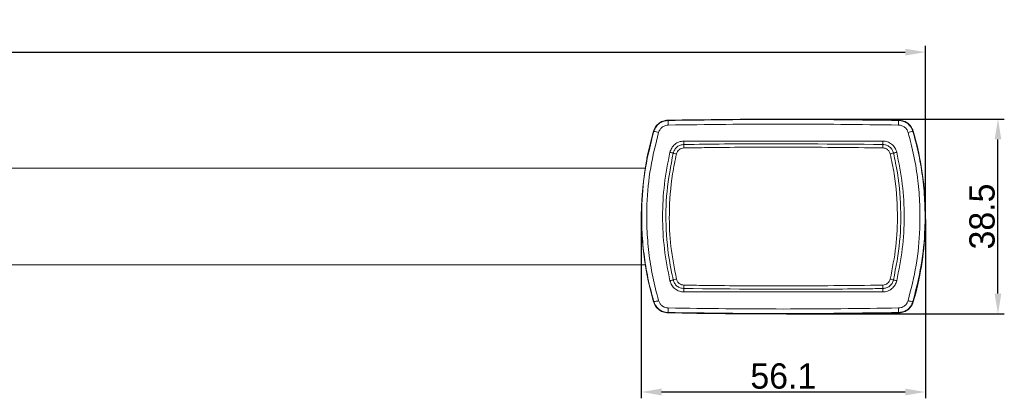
# Model space of a CAD drawing. Header units: millimetres. Extents: x 3623 to 4479, y 1534 to 2139.
# Tile 9 of 21: x 4051 to 4245, y 1654 to 1729. Entities that reach past the tile are written whole.
import ezdxf

# ---------------------------------------------------------------- set-up
doc = ezdxf.new("R2010")
doc.units = ezdxf.units.MM
doc.dimstyles.new('ISO-25', dxfattribs={"dimtxt": 2.5, "dimasz": 2.5, "dimexe": 1.25, "dimexo": 0.625, "dimtad": 1, "dimzin": 9, "dimdsep": 46, "dimtxsty": 'Standard', "dimcen": 2.5, "dimclrd": 2, "dimclre": 2, "dimclrt": 2, "dimadec": 0, "dimazin": 0, "dimtfac": 1, "dimtmove": 0, "dimatfit": 3, "dimfxl": 0, "dimarcsym": 0})

# ---------------------------------------------------------------- blocks, each defined once
blk = doc.blocks.new('A$C29705DB3')
at = {"color": 7, "linetype": 'Continuous', "lineweight": 15}
for p, q in [((518.4, 34.16), (557.73, 34.16)), ((510.74, 28.8), (55.39, 28.8)), ((566.07, 22.06), (566.08, 22.06)), ((566.08, 22.01), (566.08, 22.06)), ((566.11, 21.56), (566.1, 21.81)), ((566.08, 16.44), (566.07, 16.44)), ((566.08, 16.44), (566.08, 16.48)), ((55.39, 9.7), (510.74, 9.7)), ((557.73, 4.34), (518.4, 4.34))]:
    blk.add_line(p, q, dxfattribs=at)
at = {"color": 8, "linetype": 'Continuous', "lineweight": 15}
blk.add_line((566.07, 16.44), (566.07, 16.47), dxfattribs=at)
at = {"color": 7, "linetype": 'Continuous', "lineweight": 15, "flags": 128}
for points in [[(515.23, 38.29), (515.26, 38.25), (515.28, 38.22)], [(560.85, 38.22), (560.87, 38.25), (560.9, 38.29)], [(512.4, 36.14), (511.35, 31.99), (511.09, 30.76)], [(512.46, 36.06), (512.43, 36.09), (512.41, 36.13)], [(563.72, 36.13), (563.7, 36.09), (563.67, 36.06)], [(512.41, 2.37), (512.43, 2.41), (512.46, 2.44)], [(563.67, 2.44), (563.7, 2.41), (563.72, 2.37)], [(515.28, 0.28), (515.26, 0.25), (515.23, 0.21)], [(560.9, 0.21), (560.87, 0.25), (560.85, 0.28)]]:
    blk.add_lwpolyline(points, dxfattribs=at)
at = {"color": 7, "linetype": 'Continuous', "lineweight": 15}
for centre, radius, start, end in [((538.07, -1211.63), 1250.12, 88.95336, 91.04664), ((388.41, 35.21), 126.91, 0.9535, 1.3607), ((687.72, 35.21), 126.91, 178.6393, 179.0465), ((569.98, 19.25), 59.99, 163.6577, 196.3423), ((512.37, 33.08), 2.98, 69.3319, 88.2477), ((563.76, 33.08), 2.98, 91.7523, 110.6681), ((506.15, 19.25), 59.99, 2.6885, 16.3423), ((565.78, 22.05), 0.3, 0, 2.6885), ((506.15, 19.25), 59.98, 0, 2.1127), ((506.15, 19.25), 59.98, 357.8873, 2.1127), ((506.15, 19.25), 59.98, 357.8873, 0), ((506.15, 19.25), 59.99, 343.6577, 357.3115), ((506.15, 19.25), 60, 343.6542, 357.4571), ((565.78, 16.45), 0.3, 357.3115, 0), ((512.37, 5.42), 2.98, 271.7532, 290.6676), ((563.76, 5.42), 2.98, 249.3324, 268.2468), ((538.07, 1250.12), 1250.12, 268.95336, 271.04664), ((388.41, 3.29), 126.91, 358.6393, 359.0464), ((687.72, 3.29), 126.91, 180.9536, 181.3607)]:
    blk.add_arc(centre, radius, start, end, dxfattribs=at)
for points, knots in [([(515.23, 38.29), (514.89, 38.25), (514.22, 38.17), (513.33, 37.63), (512.75, 36.96), (512.5, 36.43), (512.42, 36.18), (512.41, 36.13)], [0, 0, 0, 0, 0.266031, 0.53207, 0.798081, 0.957381, 1, 1, 1, 1]), ([(512.46, 36.06), (512.58, 36.38), (512.84, 37.01), (513.59, 37.72), (514.44, 38.14), (515.03, 38.2), (515.28, 38.22)], [0, 0, 0, 0, 0.266602, 0.533529, 0.799565, 1, 1, 1, 1]), ([(515.3, 37.32), (515.13, 37.3), (514.74, 37.27), (514.17, 36.98), (513.67, 36.5), (513.5, 36.08), (513.42, 35.87)], [0, 0, 0, 0, 0.1997919, 0.4653293, 0.7324593, 1, 1, 1, 1]), ([(515.28, 38.22), (522.87, 38.32), (538.06, 38.53), (553.25, 38.32), (560.85, 38.22)], [0, 0, 0, 0, 0.499916, 1, 1, 1, 1]), ([(560.83, 37.32), (553.24, 37.42), (538.07, 37.63), (522.89, 37.42), (515.3, 37.32)], [0, 0, 0, 0, 0.499915, 1, 1, 1, 1]), ([(562.71, 35.87), (562.65, 36.03), (562.51, 36.41), (562.09, 36.88), (561.5, 37.24), (561.05, 37.29), (560.83, 37.32)], [0, 0, 0, 0, 0.208101, 0.472912, 0.736599, 1, 1, 1, 1]), ([(560.85, 38.22), (561.18, 38.18), (561.85, 38.1), (562.73, 37.57), (563.37, 36.87), (563.58, 36.31), (563.67, 36.06)], [0, 0, 0, 0, 0.264214, 0.528262, 0.792683, 1, 1, 1, 1]), ([(563.72, 36.13), (563.6, 36.44), (563.34, 37.07), (562.59, 37.79), (561.79, 38.17), (561.21, 38.27), (560.95, 38.28), (560.9, 38.29)], [0, 0, 0, 0, 0.266033, 0.532067, 0.798079, 0.957385, 1, 1, 1, 1]), ([(512.46, 2.44), (512.05, 3.98), (511.23, 7.06), (510.46, 11.85), (510.05, 16.72), (510.05, 22.44), (510.66, 28.96), (511.86, 33.68), (512.46, 36.06)], [0, 0, 0, 0, 0.140678, 0.281353, 0.426104, 0.570854, 0.783698, 1, 1, 1, 1]), ([(513.42, 35.87), (512.83, 33.55), (511.66, 28.89), (511.06, 22.49), (511.05, 16.89), (511.43, 12.11), (512.18, 7.34), (513, 4.2), (513.42, 2.63)], [0, 0, 0, 0, 0.212864, 0.42914, 0.56982, 0.710501, 0.855249, 1, 1, 1, 1]), ([(562.71, 2.63), (563.3, 4.94), (564.47, 9.61), (565.07, 16.01), (565.08, 21.61), (564.7, 26.38), (563.95, 31.16), (563.13, 34.3), (562.71, 35.87)], [0, 0, 0, 0, 0.212864, 0.42914, 0.56982, 0.710501, 0.855249, 1, 1, 1, 1]), ([(563.67, 36.06), (564.08, 34.52), (564.9, 31.44), (565.67, 26.65), (566.08, 21.78), (566.08, 16.06), (565.47, 9.54), (564.27, 4.82), (563.67, 2.44)], [0, 0, 0, 0, 0.140678, 0.281353, 0.426104, 0.570854, 0.783698, 1, 1, 1, 1]), ([(515.66, 31.94), (515.75, 32.23), (515.95, 32.82), (516.59, 33.54), (517.44, 34.05), (518.08, 34.13), (518.4, 34.16)], [0, 0, 0, 0, 0.236668, 0.491409, 0.745855, 1, 1, 1, 1]), ([(516.3, 31.77), (516.38, 32.01), (516.54, 32.48), (517.06, 33.04), (517.7, 33.4), (518.18, 33.45), (518.42, 33.48)], [0, 0, 0, 0, 0.2544192, 0.5088443, 0.7631672, 1, 1, 1, 1]), ([(518.42, 33.48), (518.41, 33.54), (518.41, 33.66), (518.41, 33.9), (518.41, 34.07), (518.4, 34.16)], [0, 0, 0, 0, 0.277736, 0.638867, 1, 1, 1, 1]), ([(518.42, 33.48), (519.08, 33.49), (522.41, 33.54), (535.51, 33.69), (547.95, 33.57), (557.71, 33.48)], [0, 0, 0, 0, 0.0508899, 0.2544519, 1, 1, 1, 1]), ([(518.42, 33.48), (518.42, 33.38), (518.42, 33.17), (518.42, 32.93), (518.43, 32.8)], [0, 0, 0, 0, 0.499997, 1, 1, 1, 1]), ([(557.71, 33.48), (557.71, 33.38), (557.71, 33.17), (557.71, 32.93), (557.7, 32.8)], [0, 0, 0, 0, 0.5, 1, 1, 1, 1]), ([(557.71, 33.48), (557.72, 33.54), (557.72, 33.66), (557.72, 33.9), (557.72, 34.07), (557.73, 34.16)], [0, 0, 0, 0, 0.277736, 0.638867, 1, 1, 1, 1]), ([(557.71, 33.48), (557.96, 33.45), (558.46, 33.4), (559.11, 33.01), (559.6, 32.45), (559.76, 31.99), (559.83, 31.77)], [0, 0, 0, 0, 0.253465, 0.506977, 0.76093, 1, 1, 1, 1]), ([(557.73, 34.16), (558.03, 34.13), (558.65, 34.06), (559.49, 33.58), (560.17, 32.86), (560.37, 32.25), (560.48, 31.94)], [0, 0, 0, 0, 0.2389188, 0.4926408, 0.7461751, 1, 1, 1, 1]), ([(515.66, 6.56), (515.24, 8.65), (514.42, 12.84), (514.1, 19.25), (514.42, 25.66), (515.24, 29.85), (515.66, 31.94)], [0, 0, 0, 0, 0.25005, 0.500179, 0.750168, 1, 1, 1, 1]), ([(516.3, 6.73), (516.16, 7.38), (515.44, 10.63), (514.77, 16.47), (514.87, 24.26), (515.82, 29.25), (516.3, 31.77)], [0, 0, 0, 0, 0.079184, 0.396763, 0.695282, 1, 1, 1, 1]), ([(516.94, 31.61), (516.67, 30.31), (515.86, 26.41), (515.4, 20.27), (515.69, 13.27), (516.53, 9.03), (516.94, 6.89)], [0, 0, 0, 0, 0.1597026, 0.4797442, 0.7378892, 1, 1, 1, 1]), ([(516.3, 31.77), (516.25, 31.79), (516.13, 31.82), (515.91, 31.88), (515.74, 31.92), (515.66, 31.94)], [0, 0, 0, 0, 0.2758552, 0.6379627, 1, 1, 1, 1]), ([(516.3, 31.77), (516.4, 31.75), (516.59, 31.69), (516.83, 31.64), (516.94, 31.61)], [0, 0, 0, 0, 0.500023, 1, 1, 1, 1]), ([(518.43, 32.8), (518.25, 32.78), (517.91, 32.75), (517.45, 32.47), (517.1, 32.09), (517, 31.77), (516.94, 31.61)], [0, 0, 0, 0, 0.25277, 0.505206, 0.757922, 1, 1, 1, 1]), ([(557.7, 32.8), (551.28, 32.88), (539.52, 33.01), (526.43, 32.92), (519.76, 32.82), (518.43, 32.8)], [0, 0, 0, 0, 0.490823, 0.898166, 1, 1, 1, 1]), ([(559.19, 31.61), (559.13, 31.77), (559.02, 32.11), (558.65, 32.49), (558.2, 32.75), (557.86, 32.79), (557.7, 32.8)], [0, 0, 0, 0, 0.254905, 0.510266, 0.765381, 1, 1, 1, 1]), ([(559.83, 31.77), (559.73, 31.75), (559.54, 31.69), (559.3, 31.64), (559.19, 31.61)], [0, 0, 0, 0, 0.499987, 1, 1, 1, 1]), ([(559.19, 6.89), (559.6, 9.03), (560.44, 13.27), (560.73, 20.27), (560.27, 26.41), (559.46, 30.31), (559.19, 31.61)], [0, 0, 0, 0, 0.262109, 0.520251, 0.840297, 1, 1, 1, 1]), ([(559.83, 31.77), (559.88, 31.79), (560, 31.82), (560.22, 31.88), (560.39, 31.92), (560.47, 31.94)], [0, 0, 0, 0, 0.275874, 0.63795, 1, 1, 1, 1]), ([(559.83, 31.77), (559.97, 31.12), (560.69, 27.87), (561.36, 22.03), (561.26, 14.24), (560.31, 9.25), (559.83, 6.73)], [0, 0, 0, 0, 0.079185, 0.396767, 0.695284, 1, 1, 1, 1]), ([(560.47, 31.94), (560.89, 29.85), (561.71, 25.66), (562.03, 19.25), (561.71, 12.83), (560.89, 8.65), (560.47, 6.56)], [0, 0, 0, 0, 0.25005, 0.500179, 0.750169, 1, 1, 1, 1]), ([(566.08, 21.77), (566.08, 21.83), (566.07, 21.93), (566.07, 22.01), (566.07, 22.02), (566.07, 22.03)], [0, 0, 0, 0, 0.450418, 0.810719, 1, 1, 1, 1]), ([(566.09, 21.46), (566.09, 21.53), (566.08, 21.64), (566.08, 21.74), (566.08, 21.77)], [0, 0, 0, 0, 0.608104, 1, 1, 1, 1]), ([(566.07, 16.47), (566.07, 16.47), (566.07, 16.47), (566.07, 16.49), (566.07, 16.53), (566.08, 16.6), (566.08, 16.64)], [0, 0, 0, 0, 0.039288, 0.219022, 0.544799, 1, 1, 1, 1]), ([(566.08, 16.64), (566.08, 16.67), (566.08, 16.74), (566.08, 16.88), (566.09, 16.99), (566.09, 17.04)], [0, 0, 0, 0, 0.232822, 0.694133, 1, 1, 1, 1]), ([(515.66, 6.56), (515.74, 6.58), (515.91, 6.62), (516.13, 6.68), (516.25, 6.71), (516.3, 6.73)], [0, 0, 0, 0, 0.362066, 0.72412, 1, 1, 1, 1]), ([(518.4, 4.34), (518.1, 4.37), (517.48, 4.44), (516.64, 4.92), (515.96, 5.64), (515.76, 6.25), (515.66, 6.56)], [0, 0, 0, 0, 0.238869, 0.492605, 0.746161, 1, 1, 1, 1]), ([(516.94, 6.89), (516.83, 6.86), (516.59, 6.81), (516.4, 6.75), (516.3, 6.73)], [0, 0, 0, 0, 0.499996, 1, 1, 1, 1]), ([(518.42, 5.02), (518.17, 5.05), (517.67, 5.1), (517.02, 5.49), (516.53, 6.05), (516.37, 6.5), (516.3, 6.73)], [0, 0, 0, 0, 0.25348, 0.507008, 0.760975, 1, 1, 1, 1]), ([(516.94, 6.89), (517, 6.73), (517.11, 6.39), (517.48, 6), (517.93, 5.75), (518.27, 5.71), (518.43, 5.69)], [0, 0, 0, 0, 0.254923, 0.510296, 0.765416, 1, 1, 1, 1]), ([(557.7, 5.69), (557.88, 5.71), (558.22, 5.75), (558.68, 6.03), (559.03, 6.41), (559.13, 6.73), (559.19, 6.89)], [0, 0, 0, 0, 0.252762, 0.505188, 0.757896, 1, 1, 1, 1]), ([(559.83, 6.73), (559.75, 6.49), (559.59, 6.02), (559.07, 5.46), (558.43, 5.1), (557.95, 5.04), (557.71, 5.02)], [0, 0, 0, 0, 0.254406, 0.508823, 0.763133, 1, 1, 1, 1]), ([(560.47, 6.56), (560.38, 6.27), (560.18, 5.68), (559.54, 4.96), (558.69, 4.45), (558.05, 4.37), (557.73, 4.34)], [0, 0, 0, 0, 0.2367003, 0.4914304, 0.7458662, 1, 1, 1, 1]), ([(559.19, 6.89), (559.3, 6.86), (559.54, 6.81), (559.73, 6.75), (559.83, 6.73)], [0, 0, 0, 0, 0.5000142, 1, 1, 1, 1]), ([(560.47, 6.56), (560.39, 6.58), (560.22, 6.62), (560, 6.68), (559.88, 6.71), (559.83, 6.73)], [0, 0, 0, 0, 0.3620497, 0.7241258, 1, 1, 1, 1]), ([(518.4, 4.34), (518.41, 4.42), (518.41, 4.6), (518.41, 4.83), (518.41, 4.96), (518.42, 5.02)], [0, 0, 0, 0, 0.361134, 0.722262, 1, 1, 1, 1]), ([(518.43, 5.69), (518.42, 5.57), (518.42, 5.33), (518.42, 5.12), (518.42, 5.02)], [0, 0, 0, 0, 0.5, 1, 1, 1, 1]), ([(557.71, 5.02), (557.05, 5.01), (553.72, 4.96), (540.62, 4.81), (528.18, 4.93), (518.42, 5.02)], [0, 0, 0, 0, 0.0508899, 0.2544517, 1, 1, 1, 1]), ([(518.43, 5.69), (519.76, 5.67), (526.43, 5.58), (539.52, 5.49), (551.28, 5.62), (557.7, 5.69)], [0, 0, 0, 0, 0.101833, 0.509176, 1, 1, 1, 1]), ([(557.7, 5.69), (557.71, 5.57), (557.71, 5.33), (557.71, 5.12), (557.71, 5.02)], [0, 0, 0, 0, 0.499995, 1, 1, 1, 1]), ([(557.73, 4.34), (557.72, 4.42), (557.72, 4.6), (557.72, 4.83), (557.72, 4.96), (557.71, 5.02)], [0, 0, 0, 0, 0.361141, 0.722265, 1, 1, 1, 1]), ([(512.41, 2.37), (512.53, 2.05), (512.79, 1.43), (513.54, 0.71), (514.34, 0.33), (514.92, 0.22), (515.18, 0.22), (515.23, 0.21)], [0, 0, 0, 0, 0.266032, 0.532066, 0.798079, 0.957385, 1, 1, 1, 1]), ([(515.28, 0.28), (514.95, 0.32), (514.28, 0.4), (513.4, 0.93), (512.76, 1.63), (512.55, 2.19), (512.46, 2.44)], [0, 0, 0, 0, 0.2642141, 0.5282623, 0.7926829, 1, 1, 1, 1]), ([(513.42, 2.63), (513.48, 2.46), (513.62, 2.09), (514.04, 1.61), (514.63, 1.26), (515.08, 1.21), (515.3, 1.18)], [0, 0, 0, 0, 0.2081022, 0.4729126, 0.7365985, 1, 1, 1, 1]), ([(560.83, 1.18), (561, 1.2), (561.39, 1.23), (561.96, 1.52), (562.46, 2), (562.63, 2.42), (562.71, 2.63)], [0, 0, 0, 0, 0.199792, 0.465329, 0.732459, 1, 1, 1, 1]), ([(563.67, 2.44), (563.55, 2.12), (563.29, 1.49), (562.54, 0.78), (561.69, 0.36), (561.1, 0.3), (560.85, 0.28)], [0, 0, 0, 0, 0.266601, 0.5335287, 0.7995648, 1, 1, 1, 1]), ([(560.9, 0.21), (561.24, 0.25), (561.91, 0.33), (562.8, 0.86), (563.38, 1.54), (563.63, 2.07), (563.71, 2.32), (563.72, 2.37)], [0, 0, 0, 0, 0.266031, 0.532071, 0.798082, 0.957382, 1, 1, 1, 1]), ([(560.85, 0.28), (553.26, 0.18), (538.07, -0.03), (522.88, 0.18), (515.28, 0.28)], [0, 0, 0, 0, 0.499916, 1, 1, 1, 1]), ([(515.3, 1.18), (522.89, 1.08), (538.06, 0.87), (553.24, 1.08), (560.83, 1.18)], [0, 0, 0, 0, 0.499915, 1, 1, 1, 1])]:
    blk.add_open_spline(points, degree=3, knots=knots, dxfattribs=at)
at = {"color": 8, "linetype": 'Continuous', "lineweight": 15}
for points, knots in [([(566.08, 21.77), (566.08, 21.8), (566.08, 21.88), (566.07, 21.98), (566.07, 22.05), (566.07, 22.06), (566.07, 22.06)], [0, 0, 0, 0, 0.118199, 0.450575, 0.782138, 1, 1, 1, 1]), ([(566.07, 16.44), (566.07, 16.44), (566.07, 16.46), (566.07, 16.54), (566.08, 16.62), (566.08, 16.64)], [0, 0, 0, 0, 0.400548, 0.801513, 1, 1, 1, 1])]:
    blk.add_open_spline(points, degree=3, knots=knots, dxfattribs=at)
blk = doc.blocks.new('*D64')
at = {"color": 2, "lineweight": -2, "transparency": 16777216}
for p, q in [((3663.68, 1690.77), (3663.68, 1723.87)), ((4229.81, 1690.77), (4229.81, 1723.87)), ((3667.68, 1722.62), (4225.81, 1722.62))]:
    blk.add_line(p, q, dxfattribs=at)
at = {"color": 2, "transparency": 16777216}
for points in [[(3667.68, 1723.29), (3667.68, 1721.95), (3663.68, 1722.62)], [(4225.81, 1723.29), (4225.81, 1721.95), (4229.81, 1722.62)]]:
    blk.add_solid(points, dxfattribs=at)
at = {"layer": 'Defpoints', "color": 0, "transparency": 16777216}
for p in [(4229.81, 1722.62), (3663.68, 1690.14), (4229.81, 1690.14)]:
    blk.add_point(p, dxfattribs=at)
at = {"color": 2, "transparency": 16777216, "insert": (3946.74, 1725.75), "char_height": 5, "attachment_point": 5}
blk.add_mtext('566.1', dxfattribs=at)
blk = doc.blocks.new('*D66')
at = {"color": 2, "lineweight": -2, "transparency": 16777216}
for p, q in [((4202.37, 1709.39), (4245.4, 1709.39)), ((4244.15, 1674.9), (4244.15, 1705.39)), ((4202.37, 1670.9), (4245.4, 1670.9))]:
    blk.add_line(p, q, dxfattribs=at)
at = {"color": 2, "transparency": 16777216}
for points in [[(4243.48, 1705.39), (4244.81, 1705.39), (4244.15, 1709.39)], [(4243.48, 1674.9), (4244.81, 1674.9), (4244.15, 1670.9)]]:
    blk.add_solid(points, dxfattribs=at)
at = {"layer": 'Defpoints', "color": 0, "transparency": 16777216}
for p in [(4201.74, 1709.39), (4244.15, 1709.39), (4201.74, 1670.9)]:
    blk.add_point(p, dxfattribs=at)
at = {"color": 2, "transparency": 16777216, "insert": (4241.02, 1690.14), "char_height": 5, "attachment_point": 5, "rotation": 90}
blk.add_mtext('38.5', dxfattribs=at)
blk = doc.blocks.new('*D67')
at = {"color": 2, "lineweight": -2, "transparency": 16777216}
for p, q in [((4173.66, 1689.52), (4173.66, 1654.22)), ((4229.81, 1689.52), (4229.81, 1654.22)), ((4177.66, 1655.47), (4225.81, 1655.47))]:
    blk.add_line(p, q, dxfattribs=at)
at = {"color": 2, "transparency": 16777216}
for points in [[(4177.66, 1656.14), (4177.66, 1654.81), (4173.66, 1655.47)], [(4225.81, 1656.14), (4225.81, 1654.81), (4229.81, 1655.47)]]:
    blk.add_solid(points, dxfattribs=at)
at = {"layer": 'Defpoints', "color": 0, "transparency": 16777216}
for p in [(4173.66, 1690.14), (4229.81, 1690.14), (4229.81, 1655.47)]:
    blk.add_point(p, dxfattribs=at)
at = {"color": 2, "transparency": 16777216, "insert": (4201.73, 1658.6), "char_height": 5, "attachment_point": 5}
blk.add_mtext('56.1', dxfattribs=at)

msp = doc.modelspace()

# ---------------------------------------------------------------- block references
msp.add_blockref('A$C29705DB3', (3663.675, 1670.893))

# ---------------------------------------------------------------- dimensions: what is measured, and where the dimension line sits
for base, p1, picture, middle in [((4229.805, 1722.621), (3663.675, 1690.143), '*D64', (3946.74, 1725.75)), ((4229.805, 1655.474), (4173.658, 1690.142), '*D67', (4201.731, 1658.602))]:
    dim = msp.add_linear_dim(base=base, p1=p1, p2=(4229.805, 1690.142), dimstyle='ISO-25', override={"dimtxt": 5, "dimasz": 4, "dimdec": 1, "dimtdec": 1, "dimfxl": 2.5, "dimtfillclr": 2})
    dim.commit()
    dim.dimension.update_dxf_attribs({"geometry": picture, "text_midpoint": middle})
dim = msp.add_linear_dim(base=(4244.147, 1709.387), p1=(4201.74, 1670.898), p2=(4201.74, 1709.387), angle=90, dimstyle='ISO-25', override={"dimtxt": 5, "dimasz": 4, "dimdec": 1, "dimtdec": 1, "dimfxl": 2.5, "dimtfillclr": 2})
dim.commit()
dim.dimension.update_dxf_attribs({"geometry": '*D66', "text_midpoint": (4241.019, 1690.142)})

doc.saveas('drawing.dxf')
